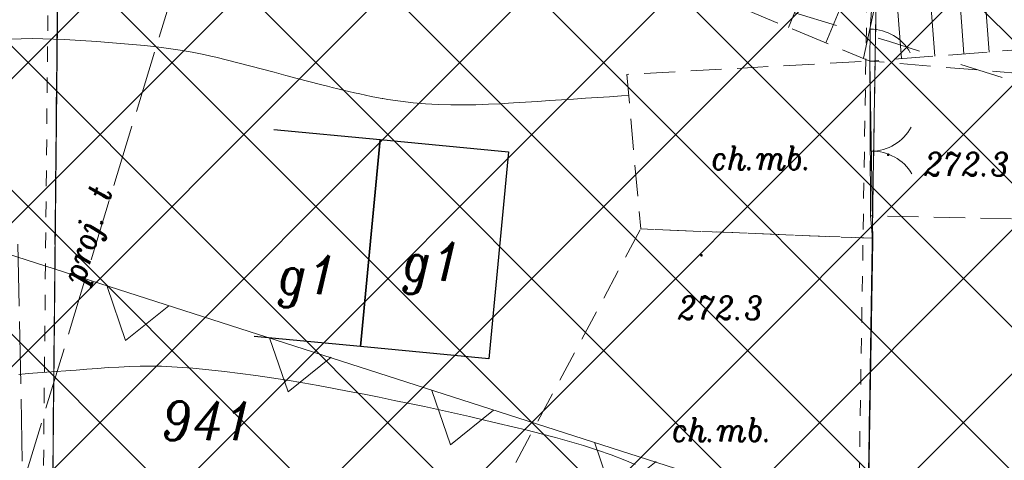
# Model space of a CAD drawing. Header units: metres. Extents: x 7435600 to 7436400, y 5537603 to 5538250.
# Tile 24 of 43: x 7435968 to 7436000, y 5537910 to 5537924. Entities that reach past the tile are written whole.
import ezdxf
from ezdxf.enums import TextEntityAlignment as Align

# ---------------------------------------------------------------- set-up
doc = ezdxf.new("R2010")
doc.units = ezdxf.units.M
doc.header["$MEASUREMENT"] = 0
for name, pattern in [('0.5_0.5', [1, 0.5, -0.5]), ('1.4_1.4', [2.8, 1.4, -1.4]), ('1.5_0.5', [2, 1.5, -0.5]), ('219-500', [0]), ('3117-500', [0]), ('ktok02-500', [0]), ('ktok04-500', [0]), ('mz1.0_0.5', [1.5, 1, -0.5]), ('mz1.25_0.5', [1.75, 1.25, -0.5]), ('mz2.0_0.5', [2.5, 2, -0.5])]:
    doc.linetypes.add(name, pattern=pattern)
doc.layers.get('0').update_dxf_attribs({"color": 2, "linetype": 'CONTINUOUS', "lineweight": 5})
doc.layers.add('!ramka', color=2, linetype='CONTINUOUS', lineweight=0)
doc.layers.add('BUIB02_02', color=7, linetype='CONTINUOUS', lineweight=0)
for name, color, linetype in [('000 Inne (niezydentyfikowane)', 7, 'CONTINUOUS'), ('211-Nr działki', 7, 'CONTINUOUS'), ('217-Granica konturu klasyfikcyjnego', 7, 'CONTINUOUS'), ('218-Granica użytku po granicy działki', 7, 'CONTINUOUS'), ('219-Linia granicy', 7, 'CONTINUOUS'), ('312-Budynek (powierzchnia)', 7, 'CONTINUOUS'), ('312-Numer ewidencyjny budynku-Atr124', 7, 'CONTINUOUS'), ('811-Warstwica ciągła linia', 7, 'CONTINUOUS'), ('brama (linia)', 7, 'CONTINUOUS'), ('brama (linia) - symbol', 7, 'CONTINUOUS'), ('chodnik (powierzchnia)', 7, 'CONTINUOUS'), ('chodnik (powierzchnia)-Atr17', 7, 'CONTINUOUS'), ('furtka (linia)', 7, 'CONTINUOUS'), ('furtka (linia) - symbol', 7, 'CONTINUOUS'), ('Miejsce błędu lub ostrzeżenia po kontroli', 7, 'CONTINUOUS'), ('Nieprzekraczalna linia zabudowy', 7, 'CONTINUOUS'), ('ogrodzenie trwałe (linia)', 7, 'CONTINUOUS'), ('przewód telekomunikacyjny - projektowany lub w budowie (linia) - ob. projektowany', 7, 'CONTINUOUS'), ('przewód telekomunikacyjny - projektowany lub w budowie (linia) - ob. projektowany-Atr1', 7, 'CONTINUOUS'), ('przewód wodociągowy - projektowany lub w budowie (linia) - ob. projektowany', 7, 'CONTINUOUS'), ('punkt wysokościowy naturalny', 7, 'CONTINUOUS'), ('punkt wysokościowy naturalny-Atr2', 7, 'CONTINUOUS'), ('skarpa nieumocniona (powierzchnia)', 7, 'CONTINUOUS')]:
    doc.layers.add(name, color=color, linetype=linetype)
doc.styles.get("Standard").update_dxf_attribs({"font": 'italic_1250.shx', "width": 0.75})
doc.linetypes.add('902-500', pattern='A,3.75,0,[1,ksztalty.shx,S=0.5,R=0,X=0,Y=0],3.75', length=7.5)

# ---------------------------------------------------------------- blocks, each defined once
blk = doc.blocks.new('PW01')
at = {"linetype": 'Continuous', "lineweight": 13}
h = blk.add_hatch(color=0, dxfattribs=at)
edge = h.paths.add_edge_path()
edge.add_arc((0, 0), 0.045, 0, 360)
blk = doc.blocks.new('OK02')
at = {"color": 0, "linetype": 'Continuous', "lineweight": 0}
for centre, start, end in [((-1.5, 0), 0, 60), ((1.5, 0), 120, 180)]:
    blk.add_arc(centre, 1.5, start, end, dxfattribs=at)
blk = doc.blocks.new('OK04')
at = {"color": 0, "linetype": 'Continuous', "lineweight": 0}
blk.add_arc((1.5, 0.001), 1.5, 120, 180, dxfattribs=at)

msp = doc.modelspace()

# ---------------------------------------------------------------- hatches: boundary and pattern name
at = {"layer": 'BUIB02_02', "linetype": 'Continuous', "lineweight": 5}
h = msp.add_hatch(dxfattribs=at)
h.set_pattern_fill('CROSSHATCH', color=253, style=0, pattern_type=2)
h.set_pattern_definition([(45, (7435961.6253, 5537924.7712), (-2.319904, 2.319904), []), (315, (7435961.6253, 5537924.7712), (2.319904, 2.319904), [])])
h.paths.add_polyline_path([(7436043.44, 5537913.56), (7436060.08, 5537909.02), (7436072.46, 5537904.21), (7436080.45, 5537901.44), (7436125.26, 5537886.3), (7436123.85, 5537883.72), (7436121.78, 5537879.94), (7436111.81, 5537868.54), (7436097.96, 5537862.42), (7436082.82, 5537862.73), (7436056.09, 5537869.29), (7436015.82, 5537881.67), (7435957.74, 5537897.76), (7435948.84, 5537901.62), (7435934.32, 5537910.49), (7435934.03, 5537910.63), (7435939.24, 5537925.51), (7435940.01, 5537935.88), (7435938.04, 5537945.01), (7435935.67, 5537947.6), (7435945.85, 5537945.72), (7435954.28, 5537942.86), (7435969.69, 5537938.08), (7435996.02, 5537930.09), (7436005.99, 5537926.19), (7436016.39, 5537923.91), (7436023.56, 5537921.25)])

# ---------------------------------------------------------------- linework, layer by layer
at = {"layer": '!ramka', "color": 251, "linetype": 'Continuous', "lineweight": 13}
msp.add_3dface([(7435692.445, 5538052.761), (7436192.445, 5538052.761), (7436192.445, 5537747.761), (7435692.445, 5537747.761)], dxfattribs=at)
at = {"layer": '000 Inne (niezydentyfikowane)', "color": 251, "linetype": 'Continuous', "lineweight": 13, "flags": 128}
for points in [[(7435993.1, 5537923.58), (7435994.58, 5537927.18)], [(7435995.52, 5537922.59), (7435996.37, 5537926.5)], [(7435997.82, 5537922.66), (7435997.57, 5537926.03)], [(7435999.57, 5537922.79), (7435999.38, 5537925.34)], [(7435994.31, 5537923.09), (7435995.06, 5537924.9)], [(7435996.75, 5537922.58), (7435996.6, 5537924.52)], [(7435998.76, 5537922.73), (7435998.65, 5537924.2)]]:
    msp.add_lwpolyline(points, dxfattribs=at)
at = {"layer": '217-Granica konturu klasyfikcyjnego', "color": 3, "linetype": '1.5_0.5', "lineweight": 13, "flags": 128}
for points in [[(7435995.43, 5537893.07), (7435996.02, 5537930.09)], [(7435969.55, 5537926.09), (7435969.32, 5537902.47)]]:
    msp.add_lwpolyline(points, dxfattribs=at)
at = {"layer": '218-Granica użytku po granicy działki', "color": 3, "linetype": '0.5_0.5', "lineweight": 13}
for p, q in [((7435995.13, 5537893.075), (7435995.72, 5537930.095)), ((7435969.02, 5537902.473), (7435969.25, 5537926.093))]:
    msp.add_line(p, q, dxfattribs=at)
at = {"layer": '219-Linia granicy', "color": 3, "linetype": '219-500', "lineweight": 13, "flags": 128}
for points in [[(7435996.02, 5537930.09), (7435995.43, 5537893.07)], [(7435969.32, 5537902.47), (7435969.55, 5537926.09)]]:
    msp.add_lwpolyline(points, dxfattribs=at)
at = {"layer": '312-Budynek (powierzchnia)', "color": 251, "linetype": 'Continuous', "lineweight": 25, "flags": 128}
for points in [[(7435976.51, 5537920.29), (7435979.94, 5537919.97)], [(7435979.94, 5537919.97), (7435979.31, 5537913.3)], [(7435979.31, 5537913.3), (7435979.94, 5537919.97)], [(7435979.94, 5537919.97), (7435984.08, 5537919.57)], [(7435984.08, 5537919.57), (7435983.44, 5537912.91)], [(7435979.31, 5537913.3), (7435975.88, 5537913.62)], [(7435983.44, 5537912.91), (7435979.31, 5537913.3)]]:
    msp.add_lwpolyline(points, dxfattribs=at)
at = {"layer": '811-Warstwica ciągła linia', "color": 32, "linetype": 'Continuous', "lineweight": 13, "flags": 128}
for points in [[(7435968.024, 5537923.204), (7435968.371, 5537923.217), (7435968.719, 5537923.222), (7435969.067, 5537923.219), (7435969.414, 5537923.21), (7435969.762, 5537923.196), (7435970.109, 5537923.177), (7435970.456, 5537923.153), (7435970.64, 5537923.14), (7435970.802, 5537923.128), (7435971.187, 5537923.098), (7435971.573, 5537923.068), (7435971.959, 5537923.034), (7435972.344, 5537922.996), (7435972.729, 5537922.954), (7435973.113, 5537922.905), (7435973.496, 5537922.849), (7435973.879, 5537922.784), (7435974.259, 5537922.709), (7435974.48, 5537922.66), (7435974.639, 5537922.623), (7435975.018, 5537922.532), (7435975.395, 5537922.437), (7435975.771, 5537922.339), (7435976.146, 5537922.239), (7435976.52, 5537922.139), (7435976.895, 5537922.038), (7435977.269, 5537921.938), (7435977.644, 5537921.84), (7435978.02, 5537921.744), (7435978.24, 5537921.69), (7435978.398, 5537921.652), (7435978.575, 5537921.608), (7435978.753, 5537921.565), (7435978.931, 5537921.522), (7435979.109, 5537921.481), (7435979.287, 5537921.44), (7435979.467, 5537921.401), (7435979.646, 5537921.363), (7435979.827, 5537921.327), (7435980.009, 5537921.294), (7435980.03, 5537921.29), (7435980.192, 5537921.263), (7435980.596, 5537921.204), (7435981, 5537921.159), (7435981.405, 5537921.126), (7435981.811, 5537921.103), (7435982.216, 5537921.091), (7435982.622, 5537921.088), (7435983.027, 5537921.094), (7435983.432, 5537921.107), (7435983.837, 5537921.126), (7435984.08, 5537921.14), (7435984.242, 5537921.15), (7435984.629, 5537921.175), (7435985.016, 5537921.2), (7435985.403, 5537921.225), (7435985.79, 5537921.251), (7435986.177, 5537921.277), (7435986.564, 5537921.302), (7435986.951, 5537921.327), (7435987.338, 5537921.352), (7435987.725, 5537921.376), (7435987.95, 5537921.39)], [(7435988.161, 5537909.502), (7435987.83, 5537909.64), (7435987.39, 5537909.81), (7435986.945, 5537909.967), (7435986.497, 5537910.112), (7435986.045, 5537910.246), (7435985.591, 5537910.372), (7435985.135, 5537910.491), (7435984.678, 5537910.605), (7435984.219, 5537910.715), (7435983.76, 5537910.823), (7435983.3, 5537910.93), (7435982.817, 5537911.042), (7435982.333, 5537911.152), (7435981.85, 5537911.259), (7435981.366, 5537911.364), (7435980.882, 5537911.467), (7435980.397, 5537911.567), (7435979.912, 5537911.666), (7435979.426, 5537911.763), (7435978.938, 5537911.857), (7435978.45, 5537911.95), (7435977.947, 5537912.043), (7435977.444, 5537912.132), (7435976.94, 5537912.216), (7435976.435, 5537912.295), (7435975.931, 5537912.369), (7435975.426, 5537912.437), (7435974.92, 5537912.499), (7435974.414, 5537912.554), (7435973.907, 5537912.601), (7435973.4, 5537912.64), (7435972.892, 5537912.664), (7435972.549, 5537912.669), (7435972.206, 5537912.666), (7435971.863, 5537912.656), (7435971.519, 5537912.641), (7435971.176, 5537912.621), (7435970.833, 5537912.597), (7435970.489, 5537912.572), (7435970.146, 5537912.544), (7435969.97, 5537912.53), (7435969.804, 5537912.517), (7435969.501, 5537912.497), (7435969.197, 5537912.477), (7435968.893, 5537912.456), (7435968.59, 5537912.431), (7435968.288, 5537912.399)]]:
    msp.add_lwpolyline(points, dxfattribs=at)
at = {"layer": 'brama (linia)', "color": 251, "linetype": 'ktok02-500', "lineweight": 13, "flags": 128}
msp.add_lwpolyline([(7435995.73, 5537922.5), (7435995.82, 5537916.69)], dxfattribs=at)
at = {"layer": 'chodnik (powierzchnia)', "color": 251, "linetype": 'mz1.0_0.5', "lineweight": 13, "flags": 128}
for points in [[(7435995.81, 5537916.79), (7435995.75, 5537917.51), (7435995.73, 5537922.5), (7435987.89, 5537922.07), (7435988.34, 5537917.09)], [(7436010.24, 5537917.22), (7436010.05, 5537921.31), (7435995.73, 5537922.5), (7435995.75, 5537917.51)], [(7435991.72, 5537904.31), (7435991.76, 5537907.13), (7435995.68, 5537908.93), (7435995.81, 5537916.79), (7435988.34, 5537917.09), (7435983.29, 5537907.65), (7435983.18, 5537906.7), (7435982.81, 5537905.71), (7435982.79, 5537904.44), (7435986.9, 5537904.37)]]:
    msp.add_lwpolyline(points, close=True, dxfattribs=at)
at = {"layer": 'furtka (linia)', "color": 251, "linetype": 'ktok04-500', "lineweight": 13, "flags": 128}
msp.add_lwpolyline([(7435995.74, 5537923.53), (7435995.73, 5537922.5)], dxfattribs=at)
at = {"layer": 'Miejsce błędu lub ostrzeżenia po kontroli', "color": 214, "linetype": '1.4_1.4', "lineweight": 13, "flags": 128}
msp.add_lwpolyline([(7436121.51, 5537879.44), (7436086.31, 5537893.58), (7436036.83, 5537910.19), (7435996.36, 5537923.13), (7435965.36, 5537932.47), (7435931.39, 5537911.93)], dxfattribs=at)
at = {"layer": 'Nieprzekraczalna linia zabudowy', "color": 251, "linetype": '3117-500', "lineweight": 13, "flags": 128}
for points in [[(7435948.76, 5537922.44), (7436069.38, 5537883.7), (7436110.71, 5537868.05)], [(7435948.76, 5537922.44), (7436069.38, 5537883.7), (7436110.71, 5537868.05)], [(7435948.76, 5537922.44), (7436069.38, 5537883.7), (7436110.71, 5537868.05)], [(7435971.141, 5537915.241), (7435971.733, 5537913.495), (7435973.126, 5537914.618)], [(7435976.378, 5537913.583), (7435976.97, 5537911.837), (7435978.363, 5537912.96)], [(7435981.612, 5537911.88), (7435982.205, 5537910.134), (7435983.598, 5537911.256)], [(7435986.849, 5537910.222), (7435987.441, 5537908.476), (7435988.834, 5537909.599)]]:
    msp.add_lwpolyline(points, dxfattribs=at)
at = {"layer": 'ogrodzenie trwałe (linia)', "color": 251, "linetype": '902-500', "lineweight": 13, "flags": 128}
for points in [[(7435995.74, 5537923.53), (7435995.98, 5537927.02), (7435991.31, 5537928), (7435989.37, 5537928.48), (7435969.64, 5537933.37), (7435969.32, 5537902.47), (7435969.978, 5537894.37)], [(7435995.495, 5537887.301), (7435995.44, 5537892.13), (7435995.43, 5537893.07), (7435995.82, 5537916.69)]]:
    msp.add_lwpolyline(points, dxfattribs=at)
at = {"layer": 'przewód telekomunikacyjny - projektowany lub w budowie (linia) - ob. projektowany', "color": 30, "linetype": 'mz2.0_0.5', "lineweight": 13, "flags": 128}
msp.add_lwpolyline([(7435995.22, 5537944.87), (7435974.5, 5537928.79), (7435964.459, 5537895.899)], dxfattribs=at)
at = {"layer": 'przewód wodociągowy - projektowany lub w budowie (linia) - ob. projektowany', "color": 5, "linetype": 'mz2.0_0.5', "lineweight": 13, "flags": 128}
msp.add_lwpolyline([(7435963.4, 5537916.56), (7435968.26, 5537916.74), (7435968.53, 5537903.43), (7435970.38, 5537903.5), (7435970.969, 5537894.095)], dxfattribs=at)
at = {"layer": 'skarpa nieumocniona (powierzchnia)', "color": 251, "linetype": 'mz1.25_0.5', "lineweight": 13, "flags": 128}
msp.add_lwpolyline([(7435956.18, 5537941.96), (7435961.99, 5537939.66), (7436004.97, 5537923.2), (7435995.73, 5537922.5), (7435989.16, 5537925.21), (7435980.34, 5537927.46), (7435972.05, 5537929.18), (7435966.45, 5537929.74), (7435960.98, 5537930.49), (7435957.78, 5537929.18), (7435952.72, 5537927.01), (7435950.44, 5537924.68), (7435945.85, 5537920.16), (7435943.36, 5537918.26), (7435938.95, 5537915.67), (7435936.52, 5537915.42), (7435934.5, 5537914.38), (7435930.96, 5537912.14), (7435927.93, 5537913.63), (7435928.19, 5537913.84), (7435936.04, 5537920.66), (7435937.9, 5537922.28), (7435941.67, 5537925.05), (7435944.55, 5537927.82), (7435949.93, 5537931.31), (7435954.28, 5537942.86)], close=True, dxfattribs=at)

# ---------------------------------------------------------------- block references
at = {"layer": 'brama (linia) - symbol', "color": 251, "linetype": 'Continuous', "lineweight": 13, "rotation": 270.887}
msp.add_blockref('OK02', (7435995.775, 5537919.595), dxfattribs=at)
at = {"layer": 'furtka (linia) - symbol', "color": 251, "linetype": 'Continuous', "lineweight": 13, "rotation": 269.444}
msp.add_blockref('OK04', (7435995.74, 5537923.53), dxfattribs=at)
at = {"layer": 'punkt wysokościowy naturalny', "color": 251, "linetype": 'Continuous', "lineweight": 13}
for p in [(7435996.32, 5537919.48), (7435990.3, 5537916.24)]:
    msp.add_blockref('PW01', p, dxfattribs=at)

# ---------------------------------------------------------------- texts
at = {"layer": '211-Nr działki', "color": 3, "linetype": 'Continuous', "lineweight": 13, "width": 0.9}
msp.add_text('941', height=1.25, dxfattribs=at).set_placement((7435972.88, 5537910.28))
at = {"layer": '312-Numer ewidencyjny budynku-Atr124', "color": 251, "lineweight": 13, "width": 0.9}
for p in [(7435981.64, 5537916.04), (7435977.63, 5537915.61)]:
    msp.add_text('g1', height=1.25, dxfattribs=at).set_placement(p, align=Align.MIDDLE_CENTER)
at = {"layer": 'chodnik (powierzchnia)-Atr17', "color": 251, "lineweight": 13, "width": 0.9}
for p in [(7435990.61, 5537919), (7435989.34, 5537910.24)]:
    msp.add_text('ch.mb.', height=0.75, dxfattribs=at).set_placement(p)
at = {"layer": 'przewód telekomunikacyjny - projektowany lub w budowie (linia) - ob. projektowany-Atr1', "color": 30, "lineweight": 13, "width": 0.9}
msp.add_text('proj. t', height=0.75, rotation=72.946, dxfattribs=at).set_placement((7435970.38, 5537915.29))
msp.add_text('proj. t', height=0.75, rotation=72.946, dxfattribs=at).set_placement((7435970.38, 5537915.29))
at = {"layer": 'punkt wysokościowy naturalny-Atr2', "color": 251, "lineweight": 13, "width": 0.9}
for p in [(7435997.48, 5537918.8), (7435989.54, 5537914.17)]:
    msp.add_text('272.3', height=0.75, dxfattribs=at).set_placement(p)

doc.saveas('drawing.dxf')
